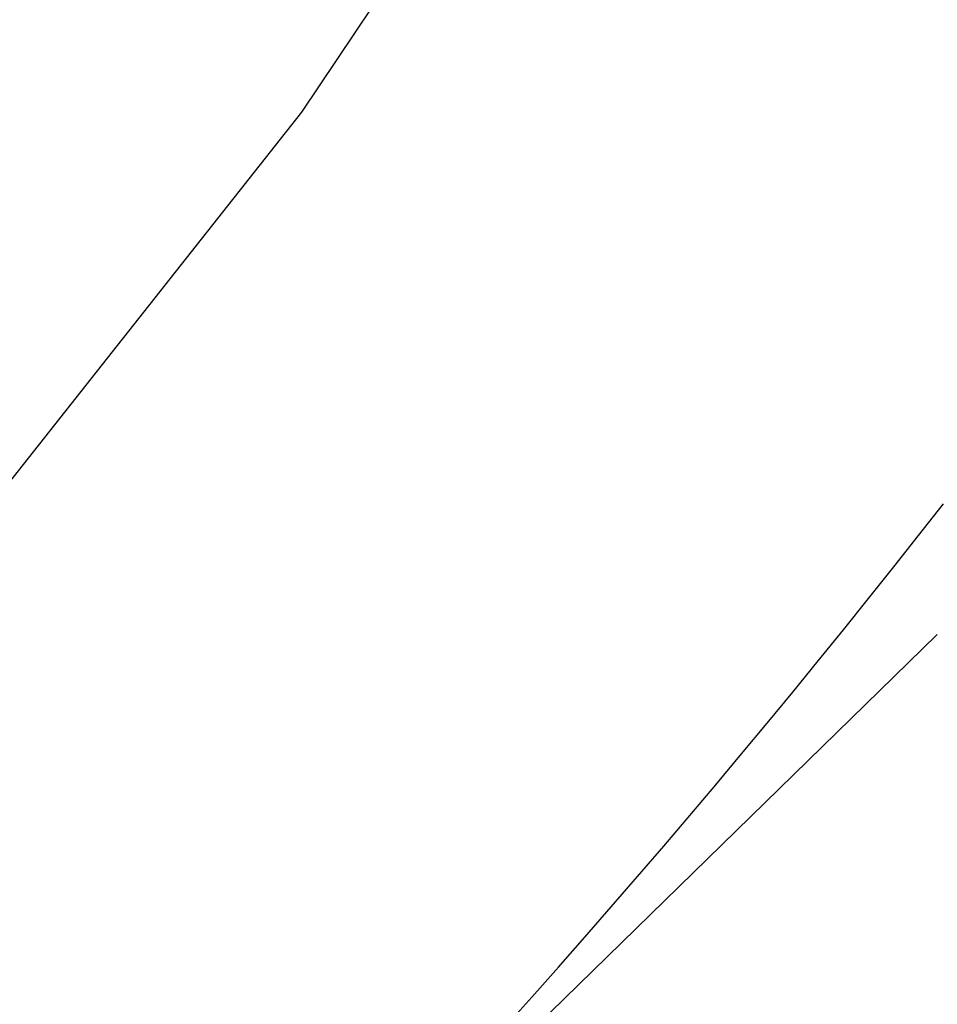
# Paper-space layout '_Trimétrica' of a CAD drawing. Header units: millimetres. Extents: x -779 to 439, y -976 to 228.
# Tile 135 of 186: x -271.83 to -266.47, y -603.6 to -597.85. Entities that reach past the tile are written whole.
import ezdxf

# ---------------------------------------------------------------- set-up
doc = ezdxf.new("R2010")
doc.units = ezdxf.units.MM

psp = doc.layouts.new('_Trimétrica')

# ---------------------------------------------------------------- linework, layer by layer
at = {"color": 7, "linetype": 'Continuous', "lineweight": 25}
psp.add_line((-271.6018, -606.4492), (-266.4682, -601.4386), dxfattribs=at)
at = {"color": 8, "linetype": 'Continuous', "lineweight": 25, "flags": 128}
psp.add_lwpolyline([(-317.1773, -622.1035), (-312.3476, -621.7436), (-307.6309, -621.0735), (-303.0444, -620.0955), (-298.6048, -618.8133), (-294.3284, -617.2314), (-290.2308, -615.3558), (-286.3269, -613.1932), (-282.6309, -610.7514), (-279.1563, -608.0396), (-275.9159, -605.0674), (-272.9214, -601.8458), (-270.1837, -598.3865), (-267.7129, -594.7021), (-265.518, -590.8062), (-263.607, -586.7128), (-261.9868, -582.437), (-260.6634, -577.9943), (-259.6415, -573.401), (-258.925, -568.6738), (-258.5164, -563.8299), (-258.4173, -558.8871), (-258.6279, -553.8633)], dxfattribs=at)
at = {"color": 7, "linetype": 'Continuous', "lineweight": 25}
psp.add_arc((-311.8576, -565.2046), 57.6332, 307.080791, 322.015284, dxfattribs=at)
psp.add_open_spline([(-575.4016, -598.4771), (-574.6278, -599.9915), (-572.3957, -604.3597), (-568.5189, -611.5243), (-563.6982, -619.9368), (-558.6418, -628.2556), (-553.3591, -636.4733), (-547.8544, -644.5814), (-542.1337, -652.5717), (-536.2027, -660.4362), (-530.0676, -668.1669), (-523.7345, -675.756), (-517.21, -683.1958), (-510.5005, -690.4789), (-503.613, -697.5978), (-496.5544, -704.5453), (-489.3319, -711.3144), (-481.9527, -717.8982), (-474.4243, -724.29), (-466.7543, -730.4833), (-458.9504, -736.4718), (-451.0206, -742.2493), (-442.9727, -747.8099), (-434.8149, -753.1479), (-426.5554, -758.2579), (-418.2025, -763.1344), (-409.7647, -767.7725), (-401.2505, -772.1673), (-392.6684, -776.3143), (-384.0272, -780.209), (-375.3356, -783.8473), (-366.6024, -787.2254), (-357.8366, -790.3396), (-349.0471, -793.1866), (-340.2427, -795.7633), (-331.4327, -798.0669), (-322.6259, -800.0949), (-313.8316, -801.8449), (-305.0587, -803.315), (-296.3164, -804.5035), (-287.6138, -805.4092), (-278.9599, -806.0308), (-270.3639, -806.3677), (-261.8346, -806.4195), (-253.3812, -806.186), (-245.0125, -805.6674), (-236.7374, -804.8644), (-228.5645, -803.7779), (-220.5026, -802.4089), (-212.5601, -800.7593), (-204.7453, -798.8307), (-197.0665, -796.6255), (-189.5316, -794.1461), (-182.1485, -791.3955), (-174.9249, -788.3766), (-167.8676, -785.0933), (-160.9855, -781.5473), (-154.2792, -777.7504), (-147.7793, -773.6772), (-143.1987, -770.6346), (-140.847, -768.8782), (-140.5322, -768.6431)], degree=3, knots=[0, 0, 0, 0, 0.009218, 0.026587, 0.043957, 0.061327, 0.078696, 0.096065, 0.113434, 0.130802, 0.148171, 0.165539, 0.182907, 0.200276, 0.217644, 0.235013, 0.252381, 0.26975, 0.28712, 0.30449, 0.32186, 0.339231, 0.356602, 0.373975, 0.391347, 0.408721, 0.426095, 0.443469, 0.460845, 0.47822, 0.495596, 0.512971, 0.530346, 0.547721, 0.565095, 0.582467, 0.599838, 0.617206, 0.634571, 0.651933, 0.669291, 0.686644, 0.703991, 0.721332, 0.738665, 0.75599, 0.773306, 0.790612, 0.807907, 0.825192, 0.842464, 0.859723, 0.87697, 0.894203, 0.911424, 0.928632, 0.945827, 0.963011, 0.980184, 0.997347, 1, 1, 1, 1], dxfattribs=at)

doc.saveas('drawing.dxf')
